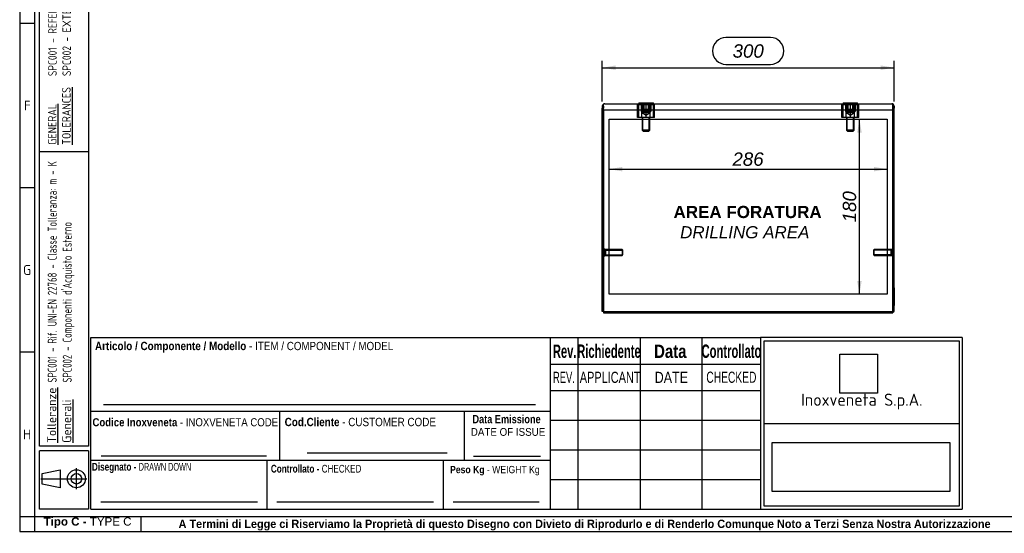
# Model space of a CAD drawing. Extents: x 6 to 412, y 11 to 288.
# Tile 1 of 4: x 6 to 209, y 11 to 116. Entities that reach past the tile are written whole.
import ezdxf
from ezdxf.enums import TextEntityAlignment as Align
from ezdxf.lldxf.tags import DXFTag

# ---------------------------------------------------------------- set-up
doc = ezdxf.new("R2010")
doc.units = 0
doc.layers.get('0').update_dxf_attribs({"linetype": 'CONTINUOUS'})
for name, color, linetype in [('_TRANSLATION', 7, 'CONTINUOUS'), ('AE00417_01', 7, 'CONTINUOUS'), ('C0000000_04', 7, 'CONTINUOUS'), ('C0000000_05', 7, 'CONTINUOUS'), ('C0000000_30', 7, 'CONTINUOUS'), ('C0000002_37', 7, 'CONTINUOUS'), ('DEFAULT', 7, 'CONTINUOUS'), ('DV5_DEFAULT', 7, 'CONTINUOUS'), ('SBAVATURE', 7, 'CONTINUOUS')]:
    doc.layers.add(name, color=color, linetype=linetype)
doc.styles.add('SEACAD_ARIAL', font='arial.ttf')
doc.styles.add('SEACAD_ARIAL_NARROW', font='ARIALN.TTF', dxfattribs={"width": 0.8})
doc.styles.add('SEACAD_ARIALB', font='arialbd.ttf', dxfattribs={"width": 0.9})
doc.styles.add('SEACAD_ARIALI', font='ariali.ttf')
doc.styles.add('SEACAD_SOLID_EDGE_ANSI', font='seans.ttf', dxfattribs={"width": 0.9})
doc.styles.add('SEACAD_SOLID_EDGE_ANSIB', font='seansbd.ttf', dxfattribs={"width": 0.9})
tags = doc.linetypes.add('CENTER2', pattern=[28.575, 19.05, -3.175, 3.175, -3.175]).pattern_tags.tags
tags[10:11] = [DXFTag(74, 4), DXFTag(75, 0), DXFTag(340, '0'), DXFTag(46, 0.0), DXFTag(50, 0.0), DXFTag(44, 0.0), DXFTag(45, 0.0)]
tags[8:9] = [DXFTag(74, 4), DXFTag(75, 0), DXFTag(340, '0'), DXFTag(46, 0.0), DXFTag(50, 0.0), DXFTag(44, 0.0), DXFTag(45, 0.0)]
tags[6:7] = [DXFTag(74, 4), DXFTag(75, 0), DXFTag(340, '0'), DXFTag(46, 0.0), DXFTag(50, 0.0), DXFTag(44, 0.0), DXFTag(45, 0.0)]
tags[4:5] = [DXFTag(74, 4), DXFTag(75, 0), DXFTag(340, '0'), DXFTag(46, 0.0), DXFTag(50, 0.0), DXFTag(44, 0.0), DXFTag(45, 0.0)]
tags = doc.linetypes.add('HIDDEN2', pattern=[4.7625, 3.175, -1.5875]).pattern_tags.tags
tags[6:7] = [DXFTag(74, 4), DXFTag(75, 0), DXFTag(340, '0'), DXFTag(46, 0.0), DXFTag(50, 0.0), DXFTag(44, 0.0), DXFTag(45, 0.0)]
tags[4:5] = [DXFTag(74, 4), DXFTag(75, 0), DXFTag(340, '0'), DXFTag(46, 0.0), DXFTag(50, 0.0), DXFTag(44, 0.0), DXFTag(45, 0.0)]
doc.dimstyles.new('ISO', dxfattribs={"dimtxt": 0.55, "dimasz": 0.55, "dimexe": 0.275, "dimexo": 0.275, "dimgap": 0.1375, "dimtad": 1, "dimdec": 1, "dimlfac": 5, "dimtxsty": 'SEACAD_ARIAL', "dimsah": 1, "dimcen": 0.275, "dimadec": 1, "dimazin": 3, "dimtfac": 0.7, "dimtdec": 3, "dimtmove": 0, "dimatfit": 3})
picture_1 = doc.add_image_def('image1.jpg', size_in_pixel=(55, 57))
picture_2 = doc.add_image_def('image2.bmp', size_in_pixel=(138, 38))

# ---------------------------------------------------------------- blocks, each defined once
blk = doc.blocks.new('SE4')
at = {"layer": 'AE00417_01', "color": 7, "linetype": 'HIDDEN2'}
for p, q in [((126.45, 69.08), (126.25, 69.08)), ((126.45, 69.08), (126.45, 67.58)), ((126.65, 68.93), (126.65, 67.73)), ((130.1, 68.93), (126.65, 68.93)), ((130.1, 68.93), (130.1, 67.73)), ((130.25, 68.78), (130.1, 68.93)), ((181.92, 68.93), (181.77, 68.78)), ((181.92, 67.73), (181.92, 68.93)), ((185.37, 68.93), (181.92, 68.93)), ((185.37, 67.73), (185.37, 68.93)), ((185.57, 67.58), (185.57, 69.08)), ((185.77, 69.08), (185.57, 69.08)), ((126.25, 67.58), (126.45, 67.58)), ((126.65, 68.8), (130.22, 68.8)), ((126.65, 67.85), (130.22, 67.85)), ((126.65, 67.73), (130.1, 67.73)), ((130.1, 67.73), (130.25, 67.88)), ((130.25, 67.88), (130.25, 68.78)), ((181.77, 68.78), (181.77, 67.88)), ((181.77, 67.88), (181.92, 67.73)), ((185.37, 68.8), (181.8, 68.8)), ((185.37, 67.85), (181.8, 67.85)), ((181.92, 67.73), (185.37, 67.73)), ((185.57, 67.58), (185.77, 67.58))]:
    blk.add_line(p, q, dxfattribs=at)
at = {"layer": 'AE00417_01', "color": 7, "linetype": 'CONTINUOUS'}
for p, q in [((126.25, 69.08), (126.25, 69.08)), ((185.77, 69.08), (185.77, 69.08)), ((126.25, 67.58), (126.25, 67.58)), ((185.77, 67.58), (185.77, 67.58))]:
    blk.add_line(p, q, dxfattribs=at)
at = {"layer": 'AE00417_01', "color": 7, "linetype": 'HIDDEN2'}
for centre, start, end in [((126.55, 68.93), 180, 0), ((185.47, 68.93), 180, 0), ((126.55, 67.73), 0, 180), ((185.47, 67.73), 0, 180)]:
    blk.add_arc(centre, 0.1, start, end, dxfattribs=at)
at = {"layer": 'C0000000_04', "color": 7, "linetype": 'HIDDEN2'}
for p, q in [((133.51, 98.69), (133.28, 98.69)), ((133.28, 96.09), (133.28, 98.69)), ((135.01, 98.69), (133.51, 98.69)), ((133.51, 96.09), (133.51, 98.69)), ((134.01, 98.69), (134.01, 97.29)), ((134.01, 97.29), (136.01, 97.29)), ((134.14, 96.09), (134.14, 98.69)), ((134.17, 98.69), (134.17, 97.29)), ((134.17, 97.29), (134.17, 97.09)), ((136.51, 98.69), (135.01, 98.69)), ((135.01, 96.09), (135.01, 98.69)), ((135.85, 97.29), (135.85, 98.69)), ((135.85, 97.09), (135.85, 97.29)), ((135.87, 96.09), (135.87, 98.69)), ((136.01, 98.69), (136.01, 97.29)), ((136.74, 98.69), (136.51, 98.69)), ((136.51, 96.09), (136.51, 98.69)), ((136.74, 96.09), (136.74, 98.69)), ((175.51, 98.69), (175.28, 98.69)), ((175.28, 96.09), (175.28, 98.69)), ((177.01, 98.69), (175.51, 98.69)), ((175.51, 96.09), (175.51, 98.69)), ((176.01, 98.69), (176.01, 97.29)), ((176.01, 97.29), (178.01, 97.29)), ((176.14, 96.09), (176.14, 98.69)), ((176.17, 98.69), (176.17, 97.29)), ((176.17, 97.29), (176.17, 97.09)), ((178.51, 98.69), (177.01, 98.69)), ((177.01, 96.09), (177.01, 98.69)), ((177.85, 97.29), (177.85, 98.69)), ((177.85, 97.09), (177.85, 97.29)), ((177.87, 96.09), (177.87, 98.69)), ((178.01, 98.69), (178.01, 97.29)), ((178.74, 98.69), (178.51, 98.69)), ((178.51, 96.09), (178.51, 98.69)), ((178.74, 96.09), (178.74, 98.69)), ((133.51, 96.09), (133.28, 96.09)), ((135.01, 96.09), (133.51, 96.09)), ((134.17, 97.09), (135.85, 97.09)), ((134.17, 97.09), (135.01, 96.58)), ((134.21, 96.09), (134.21, 93.49)), ((134.36, 93.33), (134.36, 96.09)), ((135.01, 96.58), (135.85, 97.09)), ((136.51, 96.09), (135.01, 96.09)), ((135.66, 93.33), (135.66, 96.09)), ((135.81, 93.49), (135.81, 96.09)), ((136.74, 96.09), (136.51, 96.09)), ((175.51, 96.09), (175.28, 96.09)), ((177.01, 96.09), (175.51, 96.09)), ((176.17, 97.09), (177.85, 97.09)), ((176.17, 97.09), (177.01, 96.58)), ((176.21, 96.09), (176.21, 93.49)), ((176.36, 93.33), (176.36, 96.09)), ((177.01, 96.58), (177.85, 97.09)), ((178.51, 96.09), (177.01, 96.09)), ((177.66, 93.33), (177.66, 96.09)), ((177.81, 93.49), (177.81, 96.09)), ((178.74, 96.09), (178.51, 96.09)), ((135.81, 93.49), (134.21, 93.49)), ((134.21, 93.49), (134.41, 93.29)), ((134.41, 93.29), (135.61, 93.29)), ((135.61, 93.29), (135.81, 93.49)), ((177.81, 93.49), (176.21, 93.49)), ((176.21, 93.49), (176.41, 93.29)), ((176.41, 93.29), (177.61, 93.29)), ((177.61, 93.29), (177.81, 93.49))]:
    blk.add_line(p, q, dxfattribs=at)
at = {"layer": 'C0000000_05', "color": 7, "linetype": 'CONTINUOUS'}
for p, q in [((133.51, 99.13), (136.51, 99.13)), ((133.51, 99.13), (133.51, 98.93)), ((136.51, 98.93), (136.51, 99.13)), ((175.51, 99.13), (178.51, 99.13)), ((175.51, 99.13), (175.51, 98.93)), ((178.51, 98.93), (178.51, 99.13))]:
    blk.add_line(p, q, dxfattribs=at)
at = {"layer": 'C0000000_05', "color": 7, "linetype": 'HIDDEN2'}
for p, q in [((134.01, 98.93), (134.01, 97.73)), ((136.01, 97.73), (134.01, 97.73)), ((134.01, 97.73), (134.21, 97.53)), ((134.19, 98.93), (134.19, 97.54)), ((134.21, 97.53), (135.81, 97.53)), ((134.41, 97.53), (134.41, 99.13)), ((134.52, 99.13), (134.52, 97.53)), ((135.5, 97.53), (135.5, 99.13)), ((135.61, 97.53), (135.61, 99.13)), ((135.81, 97.53), (136.01, 97.73)), ((135.82, 98.93), (135.82, 97.54)), ((136.01, 97.73), (136.01, 98.93)), ((176.01, 98.93), (176.01, 97.73)), ((178.01, 97.73), (176.01, 97.73)), ((176.01, 97.73), (176.21, 97.53)), ((176.19, 98.93), (176.19, 97.54)), ((176.21, 97.53), (177.81, 97.53)), ((176.41, 97.53), (176.41, 99.13)), ((176.52, 99.13), (176.52, 97.53)), ((177.5, 97.53), (177.5, 99.13)), ((177.61, 97.53), (177.61, 99.13)), ((177.81, 97.53), (178.01, 97.73)), ((177.82, 98.93), (177.82, 97.54)), ((178.01, 97.73), (178.01, 98.93))]:
    blk.add_line(p, q, dxfattribs=at)
at = {"layer": 'C0000000_30', "color": 7, "linetype": 'CONTINUOUS'}
for p, q in [((126.25, 61.32), (126.25, 61.32)), ((185.77, 61.32), (185.77, 61.32)), ((186.03, 61.08), (186.03, 57.42)), ((126.25, 57.42), (126.25, 57.42)), ((185.77, 57.42), (185.77, 57.42))]:
    blk.add_line(p, q, dxfattribs=at)
for centre, radius, start, end in [((185.79, 61.08), 0.24, 0, 25.0744), ((185.53, 57.42), 0.5, 342.6861, 360)]:
    blk.add_arc(centre, radius, start, end, dxfattribs=at)
at = {"layer": 'C0000002_37', "color": 7, "linetype": 'CONTINUOUS'}
for p, q in [((126.25, 98.43), (126.01, 98.43)), ((126.01, 98.43), (126.01, 97.98)), ((126.25, 97.98), (126.01, 97.98)), ((126.01, 56.17), (126.01, 97.98)), ((126.25, 97.67), (126.25, 98.75)), ((126.25, 98.43), (126.25, 98.43)), ((126.25, 98.43), (126.25, 97.98)), ((126.25, 69.08), (126.25, 98.43)), ((126.25, 56.17), (126.25, 97.98)), ((126.25, 97.67), (185.77, 97.67)), ((126.25, 97.67), (126.25, 56.18)), ((126.51, 98.93), (185.51, 98.93)), ((185.77, 97.67), (185.77, 98.75)), ((185.77, 98.43), (185.77, 98.43)), ((185.77, 69.08), (185.77, 98.43)), ((185.77, 98.43), (186.01, 98.43)), ((185.77, 98.43), (185.77, 97.98)), ((185.77, 97.98), (186.01, 97.98)), ((185.77, 56.17), (185.77, 97.98)), ((185.77, 97.67), (185.77, 56.18)), ((186.01, 98.43), (186.01, 97.98)), ((186.01, 56.17), (186.01, 97.98)), ((126.25, 62.83), (126.25, 67.58)), ((185.77, 62.83), (185.77, 67.58)), ((126.25, 62.81), (126.25, 62.83)), ((185.77, 62.81), (185.77, 62.83)), ((126.25, 62.59), (126.25, 62.59)), ((185.77, 62.59), (185.77, 62.59)), ((126.25, 56.17), (126.01, 56.17)), ((126.25, 56.18), (126.25, 55.93)), ((126.25, 56.18), (185.77, 56.18)), ((126.25, 55.93), (185.77, 55.93)), ((185.77, 56.18), (185.77, 55.93)), ((185.77, 56.17), (186.01, 56.17))]:
    blk.add_line(p, q, dxfattribs=at)
for centre, radius, start, end in [((126.51, 98.43), 0.5, 90, 180), ((185.51, 98.43), 0.5, 0, 90), ((126.51, 62.83), 0.26, 180, 187.1112), ((185.51, 62.83), 0.26, 352.8888, 0)]:
    blk.add_arc(centre, radius, start, end, dxfattribs=at)
for centre, start_param, end_param in [((126.51, 98.09), 3.141593, 3.808539), ((185.51, 98.09), 2.474646, 3.141593)]:
    blk.add_ellipse(centre, major_axis=(0, -0.84), ratio=0.496521, start_param=start_param, end_param=end_param, dxfattribs=at)
at = {"layer": 'DV5_DEFAULT', "color": 7, "linetype": 'CENTER2'}
for p, q in [((127.41, 95.73), (184.61, 95.73)), ((127.41, 59.73), (127.41, 95.73)), ((184.61, 95.73), (184.61, 59.73)), ((184.61, 59.73), (127.41, 59.73))]:
    blk.add_line(p, q, dxfattribs=at)
blk = doc.blocks.new('DMBLK23')
at = {"layer": 'DEFAULT', "linetype": 'CONTINUOUS'}
for points in [[(128.76, 106.79), (126.01, 106.33), (128.76, 105.87)], [(183.26, 106.79), (183.26, 105.87), (186.01, 106.33)]]:
    blk.add_hatch(color=7, dxfattribs=at).paths.add_polyline_path(points)
at = {"layer": 'DEFAULT', "color": 7, "linetype": 'CONTINUOUS'}
for p, q in [((160.59, 112.52), (151.43, 112.52)), ((126.01, 99.36), (126.01, 107.71)), ((186.01, 99.36), (186.01, 107.71)), ((126.01, 106.33), (186.01, 106.33)), ((151.43, 107.02), (160.59, 107.02))]:
    blk.add_line(p, q, dxfattribs=at)
for centre, start, end in [((151.43, 109.77), 90, 270), ((160.59, 109.77), 270, 90)]:
    blk.add_arc(centre, 2.75, start, end, dxfattribs=at)
at = {"layer": 'DEFAULT', "color": 7, "linetype": 'CONTINUOUS', "style": 'SEACAD_ARIALI'}
blk.add_text('300', height=2.75, dxfattribs=at).set_placement((152.8, 111.14), align=Align.TOP_LEFT)
blk = doc.blocks.new('DMBLK34')
at = {"layer": 'DEFAULT', "linetype": 'CONTINUOUS'}
for points in [[(178.42, 92.98), (179.34, 92.98), (178.88, 95.73)], [(178.42, 62.48), (178.88, 59.73), (179.34, 62.48)]]:
    blk.add_hatch(color=7, dxfattribs=at).paths.add_polyline_path(points)
at = {"layer": 'DEFAULT', "color": 7, "linetype": 'CONTINUOUS'}
blk.add_line((178.88, 59.73), (178.88, 95.73), dxfattribs=at)
at = {"layer": 'DEFAULT', "color": 7, "linetype": 'CONTINUOUS', "style": 'SEACAD_ARIALI'}
blk.add_text('180', height=2.75, rotation=90, dxfattribs=at).set_placement((175.44, 74.52), align=Align.TOP_LEFT)
blk = doc.blocks.new('DMBLK35')
at = {"layer": 'DEFAULT', "linetype": 'CONTINUOUS'}
for points in [[(130.16, 85), (130.16, 85.92), (127.41, 85.46)], [(181.86, 85), (184.61, 85.46), (181.86, 85.92)]]:
    blk.add_hatch(color=7, dxfattribs=at).paths.add_polyline_path(points)
at = {"layer": 'DEFAULT', "color": 7, "linetype": 'CONTINUOUS'}
blk.add_line((127.41, 85.46), (184.61, 85.46), dxfattribs=at)
at = {"layer": 'DEFAULT', "color": 7, "linetype": 'CONTINUOUS', "style": 'SEACAD_ARIALI'}
blk.add_text('286', height=2.75, dxfattribs=at).set_placement((152.77, 88.9), align=Align.TOP_LEFT)

msp = doc.modelspace()

# ---------------------------------------------------------------- linework, layer by layer
at = {"color": 7, "linetype": 'CONTINUOUS'}
for p, q in [((6.234, 287.588), (6.234, 10.959)), ((9.263, 115.452), (6.234, 115.452)), ((9.263, 81.632), (6.234, 81.632)), ((115.363, 15.502), (115.363, 50.84)), ((9.263, 47.809), (6.234, 47.809)), ((20.873, 35.694), (115.363, 35.694)), ((65.314, 27.113), (94.088, 27.113)), ((99.513, 26.42), (113.323, 26.42)), ((20.873, 25.598), (115.363, 25.598)), ((57.113, 15.502), (57.113, 25.598)), ((93.363, 15.502), (93.363, 25.598)), ((17.907, 19.617), (17.907, 23.942)), ((10.566, 21.779), (20.069, 21.779)), ((22.892, 17.017), (55.1, 17.017)), ((59.132, 17.017), (91.339, 17.017)), ((95.372, 17.017), (113.05, 17.017)), ((31.194, 10.954), (31.194, 13.983)), ((6.234, 10.959), (412.092, 10.959))]:
    msp.add_line(p, q, dxfattribs=at)
msp.add_lwpolyline([(14.582, 19.926), (10.875, 20.698), (10.875, 22.86), (14.582, 23.633), (14.582, 19.926)], dxfattribs=at)
for radius in [1.854, 1.081]:
    msp.add_circle((17.907, 21.779), radius, dxfattribs=at)
at = {"layer": 'DEFAULT', "color": 7, "linetype": 'CONTINUOUS'}
for p, q in [((9.263, 287.588), (9.263, 10.959)), ((10.273, 28.5), (10.273, 283.045)), ((20.369, 283.045), (20.369, 28.5)), ((20.369, 89), (10.273, 89)), ((20.873, 15.502), (20.873, 50.84)), ((20.873, 50.84), (115.363, 50.84)), ((115.366, 50.84), (158.566, 50.84)), ((120.966, 50.84), (120.966, 15.502)), ((133.766, 50.84), (133.766, 15.502)), ((146.466, 50.84), (146.466, 15.502)), ((199.966, 50.84), (158.564, 50.84)), ((158.566, 50.84), (158.566, 15.502)), ((199.966, 50.84), (199.966, 15.502)), ((159.267, 50.176), (199.367, 50.176)), ((159.267, 16.162), (159.267, 50.176)), ((199.367, 50.176), (199.367, 16.162)), ((115.366, 45.352), (158.566, 45.352)), ((115.366, 39.902), (158.566, 39.902)), ((59.713, 25.598), (59.713, 35.694)), ((97.713, 25.598), (97.713, 35.694)), ((115.366, 33.802), (158.566, 33.802)), ((159.267, 33.171), (199.367, 33.171)), ((20.369, 28.5), (10.273, 28.5)), ((20.369, 27.5), (10.273, 27.5)), ((10.273, 15.5), (10.273, 27.5)), ((20.369, 27.5), (20.369, 15.5)), ((115.366, 27.702), (158.566, 27.702)), ((115.366, 21.602), (158.566, 21.602)), ((20.369, 15.5), (10.273, 15.5)), ((20.873, 15.502), (115.363, 15.502)), ((115.366, 15.502), (158.566, 15.502)), ((158.564, 15.502), (199.966, 15.502)), ((199.367, 16.162), (159.267, 16.162)), ((6.234, 13.988), (412.092, 13.988))]:
    msp.add_line(p, q, dxfattribs=at)
at = {"layer": 'SBAVATURE', "color": 7, "linetype": 'CONTINUOUS'}
for p, q in [((23.432, 37.088), (112.266, 37.088)), ((22.968, 26.474), (56.974, 26.474))]:
    msp.add_line(p, q, dxfattribs=at)

# ---------------------------------------------------------------- block references
at = {"layer": 'DEFAULT'}
msp.add_blockref('SE4', (0, 0), dxfattribs=at)

# ---------------------------------------------------------------- texts
at = {"attachment_point": 1, "rotation": 90}
for s, insert, char_height, width in [('{\\fSolid Edge ANSI|b0|i0|c0|p34;\\W0.84600x;\\C7;SPC001 - REFERENCE UNI-EN 22768 - TOLERANCE CLASS: m - K}\\P{\\fSolid Edge ANSI|b0|i0|c0|p34;\\W0.84600x;\\C7;SPC002 - }{\\fSolid Edge ANSI|b0|i0|c0|p34;\\W0.94000x;\\C7;EXTERNALLY PURCHASED COMPONENTS}', (12.101, 104.605), 1.75, 56.68133), ('{\\fSolid Edge ANSI|b1|i0|c0|p34;\\L\\C7;Tolleranze}\\P{\\fSolid Edge ANSI|b1|i0|c0|p34;\\L\\C7;Generali}', (11.89, 29.169), 1.85, 10.93945)]:
    msp.add_mtext(s, dxfattribs=dict(at, insert=insert, char_height=char_height, width=width))
for s, insert, char_height, width, style in [('{\\fSolid Edge ANSI|b0|i0|c0|p34;\\L\\C7;GENERAL}\\P{\\fSolid Edge ANSI|b0|i0|c0|p34;\\L\\C7;TOLERANCES}\\P', (12.048, 90.485), 1.75, 12.63203, 'SEACAD_SOLID_EDGE_ANSI'), ("{\\fSolid Edge ANSI|b1|i0|c0|p34;\\W0.82000x;\\C7;SPC001 - Rif. UNI-EN 22768 - Classe Tolleranza: m - K}\\P{\\fSolid Edge ANSI|b1|i0|c0|p34;\\W0.82000x;\\C7;SPC002 - Componenti d'Acquisto Esterno}", (12, 41.571), 1.85, 46.58795, 'SEACAD_SOLID_EDGE_ANSIB')]:
    msp.add_mtext(s, dxfattribs=dict(at, insert=insert, char_height=char_height, width=width, style=style))
for s, insert, char_height, width, attachment_point in [('{\\fSolid Edge ANSI|b0||i0||c0|p34;\\C7;\\H2.019192;\\W1.;F}', (7.783, 97.538), 2.01919, 2.2716, 8), ('{\\fSolid Edge ANSI|b0||i0||c0|p34;\\C7;\\H2.019192;\\W1.;G}', (7.757, 63.716), 2.01919, 2.5871, 8), ('{\\fSolid Edge ANSI|b0||i0||c0|p34;\\C7;\\H2.5;\\W1.;Inoxveneta S.p.A.}', (179.366, 37.657), 2.5, 38.9068, 5), ('{\\fSolid Edge ANSI|b0||i0||c0|p34;\\C7;\\H2.019192;\\W1.;H}', (7.759, 29.895), 2.01919, 2.7133, 8), ('{\\fArial|b1||i0||c0|p34;\\C7;\\H1.7;\\W1.;Tipo C - }{\\fArial|b0||i0||c0|p34;\\C7;\\H1.7;\\W1.;TYPE C}', (20.186, 11.634), 1.7, 18.15868, 8), ('{\\fArial|b1||i0||c0|p34;\\C7;\\H1.7;\\W0.94;A Termini di Legge ci Riserviamo la Proprietà di questo Disegno con Divieto di Riprodurlo e di Renderlo Comunque Noto a Terzi Senza Nostra Autorizzazione}', (122.366, 11.137), 1.7, 175.01141, 8)]:
    msp.add_mtext(s, dxfattribs=dict(insert=insert, char_height=char_height, width=width, attachment_point=attachment_point))
for s, insert, char_height, width, attachment_point, style in [('{\\fArial|b1||i0||c0|p34;\\C7;\\H1.7163132;\\W0.846;Articolo / Componente / Modello}{\\fArial|b0||i0||c0|p34;\\C7;\\H1.7163132;\\W0.846; - ITEM}{\\fArial|b0||i0||c0|p34;\\C7;\\H1.7;\\W0.846; / COMPONENT / MODEL}', (21.72, 47.719), 1.716313, 61.3875, 7, 'SEACAD_ARIAL'), ('{\\fArial|b1||i0||c0|p34;\\C7;\\H2.75;\\W0.6;Rev.}', (118.275, 46.597), 2.75, 4.50348, 8, 'SEACAD_ARIALB'), ('{\\fArial|b1||i0||c0|p34;\\C7;\\H2.75;\\W0.6;Richiedente}', (127.374, 46.608), 2.75, 12.23036, 8, 'SEACAD_ARIALB'), ('{\\fArial|b1||i0||c0|p34;\\C7;\\H2.75;\\W0.8;Data}', (139.989, 46.585), 2.75, 6.78265, 8, 'SEACAD_ARIALB'), ('{\\fArial|b1||i0||c0|p34;\\C7;\\H2.75;\\W0.6;Controllato}', (152.564, 46.608), 2.75, 11.31616, 8, 'SEACAD_ARIALB'), ('{\\fArial|b0||i0||c0|p34;\\C7;\\H2.3;\\W0.6;REV.}', (118.125, 41.484), 2.3, 5.04266, 8, 'SEACAD_ARIAL'), ('{\\fArial|b0||i0||c0|p34;\\C7;\\H2.3;\\W0.7;APPLICANT}', (121.375, 41.459), 2.3, 12.12989, 7, 'SEACAD_ARIAL'), ('{\\fArial|b0||i0||c0|p34;\\C7;\\H2.3;\\W0.8;DATE}', (140.209, 41.484), 2.3, 7.08597, 8, 'SEACAD_ARIAL'), ('{\\fArial Narrow|b0||i0||c0|p34;\\C7;\\H2.3;\\W0.8;CHECKED}', (152.548, 41.483), 2.3, 10.75184, 8, 'SEACAD_ARIAL_NARROW'), ('{\\fArial|b1||i0||c0|p34;\\C7;\\H1.7163132;\\W0.846;Cod.Cliente}{\\fArial|b0||i0||c0|p34;\\C7;\\H1.7163132;\\W0.846; - CUSTOMER CODE}', (60.714, 32.572), 1.716313, 31.52647, 7, 'SEACAD_ARIAL'), ('{\\fArial|b1||i0||c0|p34;\\C7;\\H1.7;\\W0.792;Data Emissione}', (99.324, 33.173), 1.7, 14.35739, 7, 'SEACAD_ARIALB'), ('{\\fArial|b1||i0||c0|p34;\\C7;\\H1.67;\\W0.846;Codice Inoxveneta}{\\fArial|b0||i0||c0|p34;\\C7;\\H1.67;\\W0.846; - INOXVENETA CODE}', (21.196, 32.543), 1.67, 38.23236, 7, 'SEACAD_ARIAL'), ('{\\fArial|b0||i0||c0|p34;\\C7;\\H1.6;\\W0.9;DATE OF ISSUE}', (98.978, 30.59), 1.6, 15.11655, 7, 'SEACAD_ARIAL'), ('{\\fArial|b1||i0||c0|p34;\\C7;\\H1.6;\\W0.752;Disegnato - }{\\fArial Narrow|b0||i0||c0|p34;\\C7;\\H1.5875;\\W0.752;\\T1.;DRAWN DOWN}', (31.284, 22.95), 1.6, 19.88117, 8, 'SEACAD_ARIAL_NARROW'), ('{\\fArial|b1||i0||c0|p34;\\C7;\\H1.6;\\W0.752;Controllato - }{\\fArial|b0||i0||c0|p34;\\C7;\\H1.5875;\\W0.752;\\T1.;CHECKED}{\\fArial|b1||i0||c0|p34;\\C7;\\H1.6;\\W0.752; }', (67.172, 23.026), 1.6, 18.83287, 8, 'SEACAD_ARIALB'), ('{\\fArial|b1||i0||c0|p34;\\C7;\\H1.5;\\W0.846;Peso Kg}{\\fArial|b0||i0||c0|p34;\\C7;\\H1.5;\\W0.846; - WEIGHT Kg}', (94.712, 22.459), 1.5, 18.73278, 7, 'SEACAD_ARIAL')]:
    msp.add_mtext(s, dxfattribs=dict(insert=insert, char_height=char_height, width=width, attachment_point=attachment_point, style=style))
at = {"layer": '_TRANSLATION', "insert": (155.299, 74.552), "char_height": 3, "width": 34.96354, "attachment_point": 5}
msp.add_mtext('{\\fArial|b0||i0||c0|p34;\\C7;\\H3.;\\W1.; }{\\fArial|b1||i0||c0|p34;\\C7;\\H2.5;\\W1.;AREA FORATURA \\P}{\\fArial|b0||i1||c0|p34;\\C7;\\H2.5;\\W1.;DRILLING AREA}', dxfattribs=at)

# ---------------------------------------------------------------- dimensions: what is measured, and where the dimension line sits
at = {"layer": 'DEFAULT', "color": 7, "linetype": 'CONTINUOUS'}
for base, p1, p2, angle, picture, middle in [((126.008, 106.332), (126.008, 97.98), (186.008, 97.98), 0, 'DMBLK23', (156.008, 106.332)), ((127.408, 85.46), (127.408, 95.725), (184.608, 95.725), 0, 'DMBLK35', (156.008, 85.46)), ((178.877, 59.725), (184.608, 59.725), (184.608, 95.725), 90, 'DMBLK34', (178.877, 77.725))]:
    dim = msp.add_linear_dim(base=base, p1=p1, p2=p2, angle=angle, text='\\A1;<>', dimstyle='ISO', override={"dimtxt": 2.75, "dimasz": 2.75, "dimexe": 1.375, "dimexo": 1.375, "dimgap": 0.6875, "dimcen": 1.375}, dxfattribs=at)
    dim.commit()
    dim.dimension.update_dxf_attribs({"geometry": picture, "text_midpoint": middle, "dimtype": 161})

# ---------------------------------------------------------------- pictures from other files: only their frames are drawn
image = msp.add_image(picture_1, insert=(174.862, 39.378), size_in_units=(7.719, 8), rotation=0)
image.dxf.flags = 7
image = msp.add_image(picture_2, insert=(160.965, 19.172), size_in_units=(36.512, 10.054))
image.dxf.flags = 7

doc.saveas('drawing.dxf')
